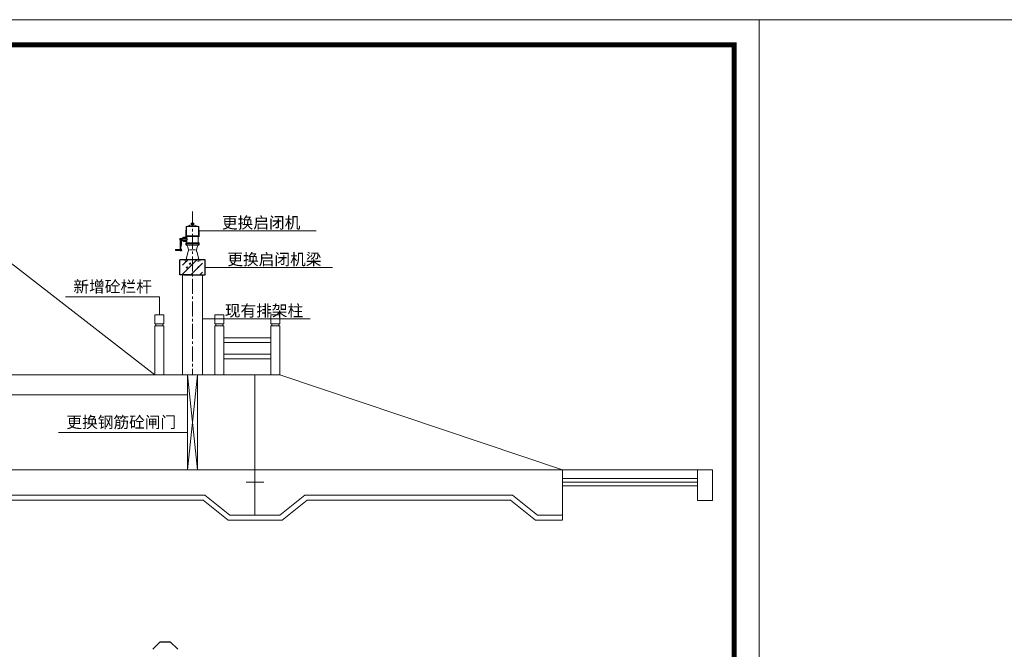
# Model space of a CAD drawing. Extents: x -27255 to 1448651, y 31034 to 8081248.
# Tile 115 of 198: x 585583 to 585780, y 3860570 to 3860696. Entities that reach past the tile are written whole.
import ezdxf

# ---------------------------------------------------------------- set-up
doc = ezdxf.new("R2010")
doc.units = 0
doc.linetypes.add('CENTER2', pattern=[1.125, 0.75, -0.125, 0.125, -0.125])
doc.layers.get('0').update_dxf_attribs({"linetype": 'CONTINUOUS'})
for name, color, linetype, lineweight in [('0.09折线', 6, 'CONTINUOUS', 9), ('0.09标注线', 3, 'CONTINUOUS', 9), ('0.13文字', 3, 'CONTINUOUS', 13), ('0.15红线', 1, 'CONTINUOUS', 15), ('0.30粗线', 7, 'CONTINUOUS', 30), ('0.30粗蓝', 4, 'CONTINUOUS', 30), ('图框', 7, 'CONTINUOUS', 20), ('填充符', 7, 'CONTINUOUS', 9), ('细实线', 3, 'CONTINUOUS', 20), ('细线', 7, 'CONTINUOUS', 15), ('轮廓西线', 1, 'CONTINUOUS', 15)]:
    doc.layers.add(name, color=color, linetype=linetype, lineweight=lineweight)
doc.styles.add('-仿宋_GB2312', font='FangSong_GB2312.ttf')

# ---------------------------------------------------------------- blocks, each defined once
blk = doc.blocks.new('d4trtg')
at = {"lineweight": 0}
for p, q in [((653868.4, 3902577.3), (658071.2, 3902577.3)), ((658071.2, 3902577.3), (658071.2, 3899605.3))]:
    blk.add_line(p, q, dxfattribs=at)
at = {"lineweight": 0, "const_width": 10}
blk.add_lwpolyline([(654118.6, 3902527.3), (658021.2, 3902527.3), (658021.2, 3899655.4), (654118.6, 3899655.4)], close=True, dxfattribs=at)
blk = doc.blocks.new('jhl')
at = {"layer": '细线'}
for p, q in [((51325.3, 30119.2), (51290.6, 30119.2)), ((51291.1, 30120.6), (51291.1, 30089.9)), ((51291.5, 30119.2), (51303.1, 30123.2)), ((51303.1, 30123.2), (51312.7, 30123.2)), ((51304.9, 30128.6), (51304, 30127.6)), ((51304, 30127.6), (51311.8, 30127.6)), ((51304, 30123.2), (51304, 30127.6)), ((51304.9, 30128.6), (51310.9, 30128.6)), ((51304.9, 30123.2), (51304.9, 30127.6)), ((51310.9, 30128.6), (51311.8, 30127.6)), ((51310.9, 30127.6), (51310.9, 30123.2)), ((51311.8, 30127.6), (51311.8, 30123.2)), ((51324.3, 30119.2), (51312.7, 30123.2)), ((51315.5, 30122.2), (51315.8, 30123.2)), ((51315.8, 30123.2), (51317.7, 30122.5)), ((51315.9, 30122.1), (51316.2, 30123.1)), ((51317.4, 30122.6), (51317, 30121.7)), ((51317.7, 30122.5), (51317.4, 30121.6)), ((51324.7, 30120.6), (51324.7, 30089.9)), ((51289.6, 30094.4), (51289.6, 30092.6)), ((51326.2, 30093.4), (51289.6, 30093.4)), ((51290.8, 30091.5), (51325.1, 30091.5)), ((51292.4, 30091.5), (51292.4, 30073.9)), ((51323.4, 30091.5), (51323.4, 30073.9)), ((51323.4, 30089.7), (51332.1, 30089.7)), ((51326.2, 30094.4), (51326.2, 30092.6)), ((51332.1, 30089.7), (51337, 30087.4)), ((51332.1, 30089.7), (51332.1, 30087.4)), ((51289.6, 30069), (51289.6, 30073.9)), ((51289.6, 30073.9), (51326.2, 30073.9)), ((51326.2, 30070.9), (51289.6, 30070.9)), ((51290.8, 30074.9), (51290.8, 30066.9)), ((51325.1, 30067.9), (51290.8, 30067.9)), ((51293.1, 30066.6), (51295.5, 30059.4)), ((51322.7, 30066.6), (51320.3, 30059.4)), ((51321.2, 30083.9), (51345.2, 30083.9)), ((51323.4, 30087.4), (51337, 30087.4)), ((51323.4, 30080.4), (51337, 30080.4)), ((51323.4, 30077.7), (51332.1, 30077.7)), ((51325, 30074.9), (51325, 30066.9)), ((51326.2, 30073.9), (51326.2, 30069)), ((51332.1, 30080.4), (51332.1, 30077.7)), ((51332.1, 30077.7), (51337, 30080.4)), ((51337, 30087.4), (51337, 30080.4)), ((51341.9, 30086.2), (51337, 30086.2)), ((51338.6, 30081.7), (51337, 30081.7)), ((51338.6, 30081.7), (51338.6, 30083.7)), ((51338.6, 30081.7), (51338.6, 30068.9)), ((51338.6, 30068.9), (51340.5, 30060.9)), ((51339.9, 30083.7), (51339.9, 30068.9)), ((51341.9, 30081.7), (51339.9, 30081.7)), ((51339.9, 30068.9), (51341.9, 30060.5)), ((51341.9, 30086.2), (51341.9, 30051.7)), ((51296.2, 30050.4), (51290.4, 30028.3)), ((51300, 30054.9), (51315.8, 30054.9)), ((51319.6, 30050.4), (51325.5, 30028.3)), ((51341.9, 30056.2), (51339.7, 30056.2)), ((51339.7, 30056.2), (51339.7, 30051.7)), ((51341.9, 30051.7), (51339.7, 30051.7)), ((51340.5, 30060.9), (51340.5, 30056.2)), ((51354.8, 30055.1), (51341.9, 30055.1)), ((51354.8, 30052.9), (51341.9, 30052.9)), ((51344.1, 30055.1), (51344.1, 30052.9)), ((51344.8, 30055.1), (51344.8, 30052.9)), ((51354.8, 30055.1), (51354.8, 30052.9)), ((51287.3, 30025.6), (51287.3, 30023.5)), ((51288.4, 30026.7), (51327.4, 30026.7)), ((51292, 30029.4), (51292, 30020.9)), ((51323.8, 30029.4), (51323.8, 30020.9)), ((51328.5, 30025.6), (51328.5, 30023.5))]:
    blk.add_line(p, q, dxfattribs=at)
for centre, radius, start, end in [((51572, 30096.2), 282.4, 175.3154, 180.3692), ((51043.8, 30096.2), 282.4, 359.6308, 4.6846), ((51290.8, 30092.6), 1.12, 180, 270), ((51325.1, 30092.6), 1.12, 270, 0), ((51290.8, 30069), 1.12, 180, 270), ((51291.4, 30066), 1.88, 18.4349, 90), ((51324.4, 30066), 1.88, 90, 161.5651), ((51325.1, 30069), 1.12, 270, 0), ((51337.7, 30083.7), 0.938, 0, 90), ((51340.9, 30083.7), 0.938, 90, 180), ((51277.8, 30053.5), 18.8, 350.3673, 18.4349), ((51338.1, 30053.5), 18.8, 161.5651, 189.6327), ((51339.9, 30053.9), 2.27, 96.7496, 263.2504), ((51288.4, 30025.6), 1.12, 90, 180), ((51288.5, 30028.6), 1.88, 270, 350.3673), ((51327.3, 30028.6), 1.88, 189.6327, 270), ((51327.4, 30025.6), 1.12, 0, 90)]:
    blk.add_arc(centre, radius, start, end, dxfattribs=at)

msp = doc.modelspace()

# ---------------------------------------------------------------- hatches: boundary and pattern name
at = {"layer": '填充符'}
h = msp.add_hatch(dxfattribs=at)
h.set_pattern_fill('ANSI31', color=256, scale=0.4, style=0)
h.set_pattern_definition([(45, (595755.4438, 3862284.3327), (-0.89802561, 0.89802561), [])])
h.paths.add_polyline_path([(585619.67977, 3860648.12191), (585619.4222, 3860648.12191), (585617.67977, 3860648.12191), (585617.67977, 3860645.12191), (585619.67977, 3860645.12191)])
h.paths.add_polyline_path([(585617.67977, 3860648.12191), (585615.6722, 3860648.12191), (585615.6722, 3860645.12191), (585617.6722, 3860645.12191), (585617.67977, 3860645.12191)])
h = msp.add_hatch(dxfattribs=at)
h.set_pattern_fill('AR-CONC', color=256, scale=0.5, style=0)
h.set_pattern_definition([(50, (566564.8623, 3833363.2496), (3.5863009, -0.31376067), [0.375, -4.125]), (355, (566564.8623, 3833363.2496), (-0.69375667, 3.76096067), [0.3, -3.3]), (100.4514, (566565.161, 3833363.2234), (2.8925469, 3.4471977), [0.31870095, -3.50571056]), (46.1842, (566564.8623, 3833364.2496), (5.33620524, -0.8275951), [0.5625, -6.1875]), (96.6356, (566565.307, 3833364.1806), (4.6733135, 4.87058935), [0.4780514, -5.258565]), (351.1842, (566564.862, 3833364.2496), (4.6733097, 4.870593), [0.45, -4.95]), (21, (566565.3623, 3833363.9996), (2.98453526, -2.01309445), [0.375, -4.125]), (326, (566565.3623, 3833363.9996), (1.21657666, 3.62575023), [0.3, -3.3]), (71.4514, (566565.611, 3833363.832), (4.20111314, 1.6126525), [0.31870095, -3.50571056]), (37.5, (566564.8623, 3833363.2496), (0.060799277, 1.66446927), [0, -3.26, 0, -3.35, 0, -3.3125]), (7.5, (566564.8623, 3833363.2496), (1.31534769, 1.97205856), [0, -1.91, 0, -3.185, 0, -1.2625]), (327.5, (566563.7473, 3833363.2496), (2.66911218, -0.11277436), [0, -1.25, 0, -3.9, 0, -5.175]), (317.5, (566563.2473, 3833363.2496), (2.91593085, 0.50052491), [0, -1.625, 0, -2.59, 0, -3.675])])
h.paths.add_polyline_path([(585618.7107, 3860647.62191), (585617.6722, 3860647.62191), (585617.6722, 3860647.13121)], flags=17)
h.paths.add_polyline_path([(585618.9222, 3860647.62191), (585618.7107, 3860647.62191), (585617.6722, 3860647.13121), (585617.6722, 3860645.12191), (585618.9222, 3860645.12191)])
h.paths.add_polyline_path([(585617.6722, 3860647.62191), (585616.9222, 3860647.62191), (585616.4222, 3860647.62191), (585616.4222, 3860645.12191), (585617.6722, 3860645.12191)])

# ---------------------------------------------------------------- linework, layer by layer
at = {"lineweight": 9}
for p, q in [((585610.11826, 3860625.12628), (585610.11826, 3860625.12628)), ((585622.06765, 3860625.12799, -0.00008), (585622.06765, 3860625.12799, -0.00008)), ((585633.25544, 3860625.12628), (585633.25544, 3860625.12628))]:
    msp.add_line(p, q, dxfattribs=at)
at = {"layer": '0.09折线', "color": 4}
for p, q in [((585623.92401, 3860632.55253), (585633.3118, 3860632.55253)), ((585623.92401, 3860631.59189), (585633.3118, 3860631.59189)), ((585623.92401, 3860629.28586), (585633.3118, 3860629.28586)), ((585623.92401, 3860628.32522), (585633.3118, 3860628.32522))]:
    msp.add_line(p, q, dxfattribs=at)
at = {"layer": '0.09标注线'}
for p, q in [((585619.09636, 3860653.95073), (585642.40648, 3860653.95073)), ((585620.17977, 3860646.62191), (585645.65702, 3860646.62191)), ((585592.27661, 3860640.71533), (585611.07462, 3860640.71533)), ((585619.6722, 3860636.36609, -0.10239), (585641.21973, 3860636.36609, -0.10239)), ((585590.87645, 3860613.59842), (585616.64066, 3860613.59842))]:
    msp.add_line(p, q, dxfattribs=at)
at = {"layer": '0.09标注线', "color": 3, "lineweight": 9}
for p, q in [((585616.6722, 3860625.12628), (585618.6722, 3860606.1262)), ((585618.6722, 3860625.12628), (585616.6722, 3860606.1262)), ((585443.87349, 3860600.1262, -1.3979), (585619.82142, 3860600.1262, -1.3979)), ((585624.82142, 3860596.1262), (585619.82142, 3860600.1262)), ((585624.82142, 3860596.1262), (585630.1722, 3860596.1262))]:
    msp.add_line(p, q, dxfattribs=at)
at = {"layer": '0.09标注线', "lineweight": 9}
for p, q in [((585691.6722, 3860603.69063), (585718.6722, 3860603.69063)), ((585691.6722, 3860602.94063), (585718.6722, 3860602.94063)), ((585635.58641, 3860596.1262), (585640.58641, 3860600.1262)), ((585640.58641, 3860600.1262), (585681.25798, 3860600.1262)), ((585686.25798, 3860596.1262), (585681.25798, 3860600.1262)), ((585691.6722, 3860597.16865), (585691.6722, 3860596.16865)), ((585691.6722, 3860597.16865), (585691.6722, 3860596.16865)), ((585630.1722, 3860596.1262), (585635.58641, 3860596.1262)), ((585691.6722, 3860596.1262), (585686.25798, 3860596.1262))]:
    msp.add_line(p, q, dxfattribs=at)
at = {"layer": '0.13文字', "linetype": 'Continuous', "lineweight": 13}
msp.add_line((582175.00285, 3860696.12935), (587865.89025, 3860696.12935), dxfattribs=at)
msp.add_line((582175.00285, 3860696.12935), (587865.89025, 3860696.12935), dxfattribs=at)
at = {"layer": '0.13文字', "lineweight": 13}
for p, q in [((585615.6722, 3860645.12191), (585615.6722, 3860625.12628)), ((585619.6722, 3860645.12191), (585619.6722, 3860625.12628)), ((585611.07462, 3860637.12456, 0.00008), (585611.07462, 3860640.71533))]:
    msp.add_line(p, q, dxfattribs=at)
at = {"layer": '0.15红线', "lineweight": 9}
for p, q in [((585610.17462, 3860635.32456, 0.00008), (585610.17462, 3860637.12456, 0.00008)), ((585611.97462, 3860637.12456, 0.00008), (585610.17462, 3860637.12456, 0.00008)), ((585610.17462, 3860635.32456, 0.00008), (585610.17462, 3860637.12456, 0.00008)), ((585611.97462, 3860637.12456, 0.00008), (585610.17462, 3860637.12456, 0.00008)), ((585610.17462, 3860635.32456, 0.00008), (585610.17462, 3860637.12456, 0.00008)), ((585611.97462, 3860637.12456, 0.00008), (585610.17462, 3860637.12456, 0.00008)), ((585611.97462, 3860635.32456, 0.00008), (585611.97462, 3860637.12456, 0.00008)), ((585611.97462, 3860635.32456, 0.00008), (585611.97462, 3860637.12456, 0.00008)), ((585611.97462, 3860635.32456, 0.00008), (585611.97462, 3860637.12456, 0.00008)), ((585622.12401, 3860635.32628), (585622.12401, 3860637.12628)), ((585623.92401, 3860637.12628), (585622.12401, 3860637.12628)), ((585622.12401, 3860635.32628), (585622.12401, 3860637.12628)), ((585623.92401, 3860637.12628), (585622.12401, 3860637.12628)), ((585622.12401, 3860635.32628), (585622.12401, 3860637.12628)), ((585623.92401, 3860637.12628), (585622.12401, 3860637.12628)), ((585623.92401, 3860635.32628), (585623.92401, 3860637.12628)), ((585623.92401, 3860635.32628), (585623.92401, 3860637.12628)), ((585623.92401, 3860635.32628), (585623.92401, 3860637.12628)), ((585633.3118, 3860635.32456, 0.00008), (585633.3118, 3860637.12456, 0.00008)), ((585635.1118, 3860637.12456, 0.00008), (585633.3118, 3860637.12456, 0.00008)), ((585633.3118, 3860635.32456, 0.00008), (585633.3118, 3860637.12456, 0.00008)), ((585635.1118, 3860637.12456, 0.00008), (585633.3118, 3860637.12456, 0.00008)), ((585633.3118, 3860635.32456, 0.00008), (585633.3118, 3860637.12456, 0.00008)), ((585635.1118, 3860637.12456, 0.00008), (585633.3118, 3860637.12456, 0.00008)), ((585635.1118, 3860635.32456, 0.00008), (585635.1118, 3860637.12456, 0.00008)), ((585635.1118, 3860635.32456, 0.00008), (585635.1118, 3860637.12456, 0.00008)), ((585635.1118, 3860635.32456, 0.00008), (585635.1118, 3860637.12456, 0.00008)), ((585611.97462, 3860635.32456, 0.00008), (585610.17462, 3860635.32456, 0.00008)), ((585611.97462, 3860635.32456, 0.00008), (585610.17462, 3860635.32456, 0.00008)), ((585611.97462, 3860635.32456, 0.00008), (585610.17462, 3860635.32456, 0.00008)), ((585610.17462, 3860625.12456, 0.00008), (585610.17462, 3860634.92456, 0.00008)), ((585611.97462, 3860634.92456, 0.00008), (585610.17462, 3860634.92456, 0.00008)), ((585610.17462, 3860625.12456, 0.00008), (585610.17462, 3860634.92456, 0.00008)), ((585611.97462, 3860634.92456, 0.00008), (585610.17462, 3860634.92456, 0.00008)), ((585610.17462, 3860625.12456, 0.00008), (585610.17462, 3860634.92456, 0.00008)), ((585611.97462, 3860634.92456, 0.00008), (585610.17462, 3860634.92456, 0.00008)), ((585610.37462, 3860634.92456, 0.00008), (585610.37462, 3860635.32456, 0.00008)), ((585610.37462, 3860634.92456, 0.00008), (585610.37462, 3860635.32456, 0.00008)), ((585610.37462, 3860634.92456, 0.00008), (585610.37462, 3860635.32456, 0.00008)), ((585611.77462, 3860634.92456, 0.00008), (585611.77462, 3860635.32456, 0.00008)), ((585611.77462, 3860634.92456, 0.00008), (585611.77462, 3860635.32456, 0.00008)), ((585611.77462, 3860634.92456, 0.00008), (585611.77462, 3860635.32456, 0.00008)), ((585611.97462, 3860634.92456, 0.00008), (585611.97462, 3860625.12456, 0.00008)), ((585611.97462, 3860634.92456, 0.00008), (585611.97462, 3860625.12456, 0.00008)), ((585611.97462, 3860634.92456, 0.00008), (585611.97462, 3860625.12456, 0.00008)), ((585623.92401, 3860635.32628), (585622.12401, 3860635.32628)), ((585623.92401, 3860635.32628), (585622.12401, 3860635.32628)), ((585623.92401, 3860635.32628), (585622.12401, 3860635.32628)), ((585622.12401, 3860625.12628), (585622.12401, 3860634.92628)), ((585623.92401, 3860634.92628), (585622.12401, 3860634.92628)), ((585622.12401, 3860625.12628), (585622.12401, 3860634.92628)), ((585623.92401, 3860634.92628), (585622.12401, 3860634.92628)), ((585622.12401, 3860625.12628), (585622.12401, 3860634.92628)), ((585623.92401, 3860634.92628), (585622.12401, 3860634.92628)), ((585622.32401, 3860634.92628), (585622.32401, 3860635.32628)), ((585622.32401, 3860634.92628), (585622.32401, 3860635.32628)), ((585622.32401, 3860634.92628), (585622.32401, 3860635.32628)), ((585623.72401, 3860634.92628), (585623.72401, 3860635.32628)), ((585623.72401, 3860634.92628), (585623.72401, 3860635.32628)), ((585623.72401, 3860634.92628), (585623.72401, 3860635.32628)), ((585623.92401, 3860634.92628), (585623.92401, 3860625.12628)), ((585623.92401, 3860634.92628), (585623.92401, 3860625.12628)), ((585623.92401, 3860634.92628), (585623.92401, 3860625.12628)), ((585635.1118, 3860635.32456, 0.00008), (585633.3118, 3860635.32456, 0.00008)), ((585635.1118, 3860635.32456, 0.00008), (585633.3118, 3860635.32456, 0.00008)), ((585635.1118, 3860635.32456, 0.00008), (585633.3118, 3860635.32456, 0.00008)), ((585633.3118, 3860625.12456, 0.00008), (585633.3118, 3860634.92456, 0.00008)), ((585635.1118, 3860634.92456, 0.00008), (585633.3118, 3860634.92456, 0.00008)), ((585633.3118, 3860625.12456, 0.00008), (585633.3118, 3860634.92456, 0.00008)), ((585635.1118, 3860634.92456, 0.00008), (585633.3118, 3860634.92456, 0.00008)), ((585633.3118, 3860625.12456, 0.00008), (585633.3118, 3860634.92456, 0.00008)), ((585635.1118, 3860634.92456, 0.00008), (585633.3118, 3860634.92456, 0.00008)), ((585633.5118, 3860634.92456, 0.00008), (585633.5118, 3860635.32456, 0.00008)), ((585633.5118, 3860634.92456, 0.00008), (585633.5118, 3860635.32456, 0.00008)), ((585633.5118, 3860634.92456, 0.00008), (585633.5118, 3860635.32456, 0.00008)), ((585634.9118, 3860634.92456, 0.00008), (585634.9118, 3860635.32456, 0.00008)), ((585634.9118, 3860634.92456, 0.00008), (585634.9118, 3860635.32456, 0.00008)), ((585634.9118, 3860634.92456, 0.00008), (585634.9118, 3860635.32456, 0.00008)), ((585635.1118, 3860634.92456, 0.00008), (585635.1118, 3860625.12456, 0.00008)), ((585635.1118, 3860634.92456, 0.00008), (585635.1118, 3860625.12456, 0.00008)), ((585635.1118, 3860634.92456, 0.00008), (585635.1118, 3860625.12456, 0.00008))]:
    msp.add_line(p, q, dxfattribs=at)
at = {"layer": '0.30粗线', "lineweight": 9}
for p, q in [((585610.17241, 3860625.12628), (585570.17231, 3860656.12282, -1.3979)), ((585615.6722, 3860645.12191), (585619.6722, 3860645.12191)), ((585618.47011, 3860625.12517), (585437.52279, 3860625.12076, -1.3979)), ((585619.6722, 3860625.12646), (585610.17241, 3860625.12621)), ((585616.6722, 3860625.12628), (585616.6722, 3860606.1262)), ((585618.6722, 3860625.12628), (585618.6722, 3860606.1262)), ((585630.13294, 3860625.12628), (585619.6722, 3860625.12628)), ((585630.12893, 3860625.12191), (585635.11971, 3860625.12191)), ((585630.1722, 3860625.12191), (585630.1722, 3860597.1262)), ((585630.1722, 3860625.12191), (585630.1722, 3860597.1262)), ((585691.6722, 3860606.1262), (585635.11971, 3860625.12191)), ((585616.6722, 3860621.12571, -1.3979), (585433.5227, 3860621.12034, -1.3979)), ((585359.49859, 3860606.1262, -1.3979), (585630.1722, 3860606.1262, -1.3979)), ((585630.1722, 3860606.1262), (585691.6722, 3860606.1262)), ((585691.6722, 3860606.1262), (585721.6722, 3860606.1262)), ((585691.6722, 3860606.1262), (585691.6722, 3860597.1262)), ((585691.6722, 3860604.44063), (585718.6722, 3860604.44063)), ((585718.6722, 3860606.1262), (585718.6722, 3860600.04112)), ((585721.6722, 3860606.1262), (585721.6722, 3860600.04112)), ((585631.91534, 3860603.66965), (585628.42997, 3860603.66965)), ((585443.5227, 3860601.1262, -1.3979), (585620.1722, 3860601.1262, -1.3979)), ((585625.1722, 3860597.1262), (585620.1722, 3860601.1262)), ((585635.1722, 3860597.1262), (585640.1722, 3860601.1262)), ((585640.1722, 3860601.1262), (585681.6722, 3860601.1262)), ((585686.6722, 3860597.1262), (585681.6722, 3860601.1262)), ((585718.6722, 3860600.04112), (585721.6722, 3860600.04112)), ((585625.1722, 3860597.1262), (585630.1722, 3860597.1262)), ((585630.1722, 3860597.1262), (585635.1722, 3860597.1262)), ((585691.6722, 3860597.1262), (585686.6722, 3860597.1262))]:
    msp.add_line(p, q, dxfattribs=at)
at = {"layer": '0.30粗蓝', "ltscale": 80}
for p, q in [((585620.17977, 3860648.12191), (585615.1722, 3860648.12191)), ((585615.1722, 3860645.12191), (585615.1722, 3860648.12191)), ((585620.17977, 3860645.12191), (585620.17977, 3860648.12191)), ((585617.6722, 3860645.12191), (585615.1722, 3860645.12191)), ((585615.9222, 3860645.12191), (585619.4222, 3860645.12191)), ((585617.67977, 3860645.12191), (585620.17977, 3860645.12191))]:
    msp.add_line(p, q, dxfattribs=at)
at = {"layer": '细实线', "color": 1, "linetype": 'CENTER2', "lineweight": 13, "ltscale": 4}
msp.add_line((585617.6722, 3860657.8268), (585617.6722, 3860625.12628), dxfattribs=at)
at = {"layer": '轮廓西线', "color": 4, "lineweight": 30}
for p, q in [((585609.73487, 3860570.29897), (585611.23487, 3860571.79897)), ((585611.23487, 3860571.79897), (585613.23487, 3860571.79897)), ((585614.73487, 3860570.29897), (585613.23487, 3860571.79897))]:
    msp.add_line(p, q, dxfattribs=at)

# ---------------------------------------------------------------- block references
at = {"layer": '0.15红线', "xscale": -0.07200000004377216, "yscale": 0.07200000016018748, "zscale": 0.07200000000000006}
msp.add_blockref('jhl', (589311.84524, 3858486.19796), dxfattribs=at)
at = {"layer": '图框', "xscale": 0.09999999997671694, "yscale": 0.1000000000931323, "zscale": 0.1}
msp.add_blockref('d4trtg', (519923.89979, 3470438.39536), dxfattribs=at)

# ---------------------------------------------------------------- texts
at = {"layer": '细实线', "lineweight": 13, "char_height": 2.3, "width": 33.7918526, "attachment_point": 7, "style": '-仿宋_GB2312'}
for s, insert in [('更换启闭机', (585623.55795, 3860654.15028)), ('更换启闭机梁', (585624.64136, 3860646.82146)), ('新增砼栏杆', (585593.85573, 3860641.38266)), ('现有排架柱', (585624.13379, 3860636.56565, -0.10239)), ('更换钢筋砼闸门', (585592.45557, 3860614.26575))]:
    msp.add_mtext(s, dxfattribs=dict(at, insert=insert))

doc.saveas('drawing.dxf')
